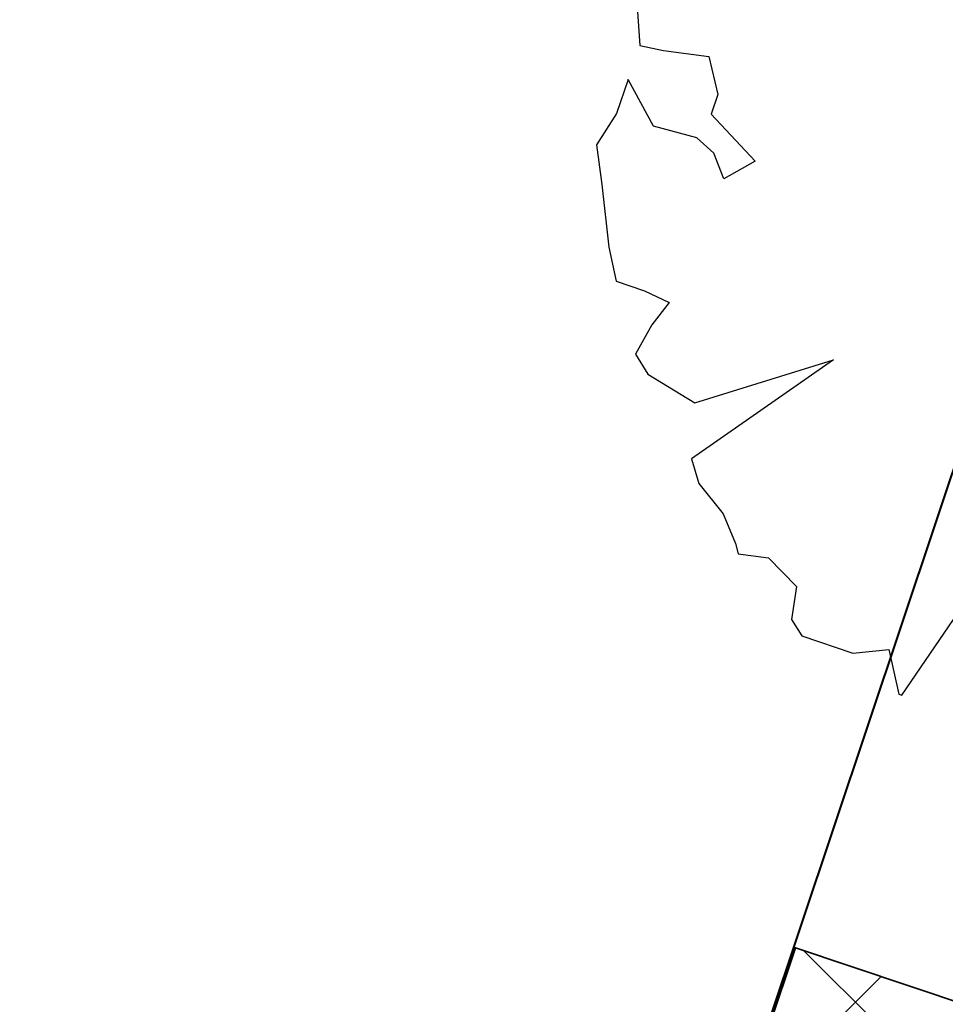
# Model space of a CAD drawing. Header units: metres. Extents: x 6599594 to 6600699, y 5687867 to 5691114.
# Tile 174 of 256: x 6599943.85 to 6599945.96, y 5688868.37 to 5688870.61. Entities that reach past the tile are written whole.
import ezdxf

# ---------------------------------------------------------------- set-up
doc = ezdxf.new("R2010")
doc.units = ezdxf.units.M
doc.header["$MEASUREMENT"] = 0
for name, pattern in [('1', [0]), ('3_EGBZ', [1.5, 1, -0.5]), ('BTO', [0]), ('BUG', [1.5, 1, -0.5])]:
    doc.linetypes.add(name, pattern=pattern)
for name, color, linetype, lineweight in [('_dren', 30, '3_EGBZ', 40), ('_kolor chodnik', 50, '1', 5), ('_kolor jezdnia', 4, '1', 0), ('_kolor pobocze', 211, '1', 5), ('_kolor zjazdy kostka', 7, '1', 5), ('_kolor zjazdy tłuczeń', 30, '1', 5), ('_kolor ścieżka @ 1', 10, '1', 0), ('_kraweznik', 7, 'CONTINUOUS', 35), ('_nasadzenia', 72, 'BUG', 30), ('_obrzeze', 10, 'BUG', 35), ('_podział mój', 201, 'BTO', 40)]:
    doc.layers.add(name, color=color, linetype=linetype, lineweight=lineweight)
doc.layers.add('RS-drzewa projektowane', color=7, linetype='CONTINUOUS')
pattern_1 = [(45, (0, 0), (-0.1414213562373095, 0.1414213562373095), []), (135, (0, 0), (-0.1414213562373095, -0.1414213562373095), [])]

# ---------------------------------------------------------------- blocks, each defined once
blk = doc.blocks.new('d2')
at = {"layer": '_nasadzenia'}
for p, q in [((-293021.3571103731, 28214.93409001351), (-293021.3483664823, 28214.80074269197)), ((-293021.3483664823, 28214.80074269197), (-293021.2672380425, 28214.78388680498)), ((-293021.2672380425, 28214.78388680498), (-293021.1113830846, 28214.76322569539)), ((-293021.1113830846, 28214.76322569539), (-293021.0798643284, 28214.63296018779)), ((-293021.3882505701, 28214.6840101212), (-293021.4281346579, 28214.56727755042)), ((-293021.3017019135, 28214.52407919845), (-293021.3882505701, 28214.6840101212)), ((-293021.0798643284, 28214.63296018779), (-293021.1031300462, 28214.56486618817)), ((-293021.4281346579, 28214.56727755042), (-293021.4971955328, 28214.46051383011)), ((-293021.1031300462, 28214.56486618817), (-293020.9515804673, 28214.40445299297)), ((-293021.1524943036, 28214.4839626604), (-293021.3017019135, 28214.52407919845)), ((-293021.4971955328, 28214.46051383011), (-293021.4787260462, 28214.32384355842)), ((-293021.0943861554, 28214.43151886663), (-293021.1524943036, 28214.4839626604)), ((-293021.0592982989, 28214.34348716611), (-293021.0943861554, 28214.43151886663)), ((-293020.9515804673, 28214.40445299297), (-293021.0592982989, 28214.34348716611)), ((-293021.4787260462, 28214.32384355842), (-293021.4543454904, 28214.10911043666)), ((-293021.4543454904, 28214.10911043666), (-293021.4292286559, 28213.99189559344)), ((-293021.4292286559, 28213.99189559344), (-293021.3319726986, 28213.95866609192)), ((-293021.3319726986, 28213.95866609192), (-293021.2477660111, 28213.91903182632)), ((-293021.2477660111, 28213.91903182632), (-293021.3068558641, 28213.8414512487)), ((-293021.3068558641, 28213.8414512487), (-293021.3628674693, 28213.74109229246)), ((-293021.3628674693, 28213.74109229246), (-293021.3211322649, 28213.67251602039)), ((-293020.6827278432, 28213.72211137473), (-293021.1705643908, 28213.3820784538)), ((-293021.1593662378, 28213.57379206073), (-293020.6827278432, 28213.72211137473)), ((-293021.3211322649, 28213.67251602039), (-293021.1593662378, 28213.57379206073)), ((-293021.1705643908, 28213.3820784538), (-293021.14520213, 28213.29736970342)), ((-293021.14520213, 28213.29736970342), (-293021.061486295, 28213.19272325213)), ((-293021.061486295, 28213.19272325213), (-293021.0199965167, 28213.09164088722)), ((-293020.4486406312, 28212.57052589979), (-293020.0360262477, 28213.17468230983)), ((-293021.0199965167, 28213.09164088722), (-293021.0105163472, 28213.05581184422)), ((-293021.0105163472, 28213.05581184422), (-293020.906613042, 28213.04203777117)), ((-293020.906613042, 28213.04203777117), (-293020.8098479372, 28212.94379608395)), ((-293020.8098479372, 28212.94379608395), (-293020.8269571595, 28212.83014532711)), ((-293020.8269571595, 28212.83014532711), (-293020.7916238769, 28212.77461971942)), ((-293020.7916238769, 28212.77461971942), (-293020.6165631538, 28212.71480661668)), ((-293020.6165631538, 28212.71480661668), (-293020.4929632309, 28212.72689273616)), ((-293020.4929632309, 28212.72689273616), (-293020.4583662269, 28212.57384884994)), ((-293020.4583662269, 28212.57384884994), (-293020.4486406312, 28212.57052589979))]:
    blk.add_line(p, q, dxfattribs=at)
blk = doc.blocks.new('hhh')
at = {"layer": '_podział mój'}
blk.add_line((6600012.715234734, 5689068.962127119), (6599853.466151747, 5688593.232024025), dxfattribs=at)

msp = doc.modelspace()

# ---------------------------------------------------------------- hatches: boundary and pattern name
at = {"layer": '_kolor chodnik'}
h = msp.add_hatch(dxfattribs=at)
h.set_pattern_fill('ANSI37', color=256, scale=1.6)
h.set_pattern_definition(pattern_1)
h.paths.add_polyline_path([(6599849.938171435, 5688542.085872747), (6599852.232147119, 5688548.938742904), (6599853.573135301, 5688548.489851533), (6599853.827082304, 5688549.248475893), (6599851.793849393, 5688549.929093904), (6599849.895278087, 5688548.982823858), (6599847.823506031, 5688542.793750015)])
edge = h.paths.add_edge_path()
edge.add_line((6600018.106075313, 5689087.454911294), (6600022.42781917, 5689091.229234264))
edge.add_line((6600022.42781917, 5689091.229234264), (6600020.233254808, 5689093.742094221))
edge.add_line((6600020.233254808, 5689093.742094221), (6600017.159471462, 5689091.057656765))
edge.add_arc((6600023.275194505, 5689085.385140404), 8.34143334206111, 137.1531558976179, 148.8016577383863)
edge.add_line((6600016.140105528, 5689089.706021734), (6600018.106075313, 5689087.454911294))
h.paths.add_polyline_path([(6600038.501784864, 5689187.59229436), (6600037.906968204, 5689187.700586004), (6600037.638296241, 5689186.224843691), (6600038.240083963, 5689186.115282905)])
h.paths.add_polyline_path([(6600069.098302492, 5689360.276020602), (6600068.321239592, 5689360.413462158), (6600068.064048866, 5689358.936495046), (6600068.836639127, 5689358.799546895)])
h.paths.add_polyline_path([(6600082.393785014, 5689362.950258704), (6600082.941124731, 5689366.103121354), (6600081.481377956, 5689366.361351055), (6600080.923159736, 5689363.210828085)])
h.paths.add_polyline_path([(6600074.022236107, 5689388.065861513), (6600072.983907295, 5689388.249860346), (6600072.723374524, 5689386.772538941), (6600073.760538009, 5689386.588865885)])
h.paths.add_polyline_path([(6600105.602402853, 5689486.45426531), (6600106.738797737, 5689489.760539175), (6600105.28818975, 5689490.281952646), (6600104.132785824, 5689486.965912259)])
h.paths.add_polyline_path([(6600132.519778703, 5689678.737346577), (6600131.636986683, 5689678.922259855), (6600131.330470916, 5689677.453953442), (6600132.212256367, 5689677.269208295)])
h.paths.add_polyline_path([(6600156.649397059, 5689798.7449027), (6600156.48800471, 5689797.95886096), (6600157.450195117, 5689797.757316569), (6600157.615023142, 5689798.542205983)])
h.paths.add_polyline_path([(6600189.055358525, 5689948.643107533), (6600187.902868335, 5689948.884512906), (6600187.600024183, 5689947.417400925), (6600188.748131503, 5689947.176379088)])
edge = h.paths.add_edge_path()
edge.add_line((6600204.459383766, 5690032.969035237), (6600204.153258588, 5690031.227801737))
edge.add_arc((6600202.328347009, 5690027.299936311), 4.331100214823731, 41.853001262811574, 65.08011546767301, ccw=False)
edge.add_arc((6600032.903931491, 5690051.979071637), 174.020003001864, 352.8070218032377, 353.495463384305)
edge.add_arc((6600202.372679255, 5690027.343587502), 5.999999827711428, 55.12102442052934, 69.64815978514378)
edge = h.paths.add_edge_path()
edge.add_line((6600205.046027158, 5690040.265402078), (6600204.972740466, 5690038.483452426))
edge.add_arc((6600203.986269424, 5690044.401803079), 5.999999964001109, 279.4630688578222, 294.9140560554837)
edge.add_line((6600206.513819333, 5690038.960158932), (6600206.607027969, 5690041.030672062))
edge.add_arc((6600203.986269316, 5690044.401803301), 4.270000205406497, 284.3702444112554, 307.86193139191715, ccw=False)
edge = h.paths.add_edge_path()
edge.add_arc((6600203.547470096, 5690044.558759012), 6.446878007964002, 324.43500910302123, 356.20133685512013, ccw=False)
edge.add_arc((6600203.986269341, 5690044.401803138), 6.000000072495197, 323.2169970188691, 357.4193489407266)
h.paths.add_polyline_path([(6600208.910055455, 5690121.713696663), (6600208.146285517, 5690121.748120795), (6600207.125602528, 5690121.794124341), (6600209.971605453, 5690121.665851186)])
edge = h.paths.add_edge_path()
edge.add_line((6600238.769818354, 5690481.648294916), (6600240.338176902, 5690490.87374652))
edge.add_line((6600240.338176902, 5690490.87374652), (6600241.251295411, 5690510.829461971))
edge.add_line((6600241.251295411, 5690510.829461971), (6600239.524022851, 5690510.928942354))
edge.add_line((6600239.524022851, 5690510.928942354), (6600238.633343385, 5690491.167757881))
edge.add_line((6600238.633343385, 5690491.167757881), (6600234.579716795, 5690467.661262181))
edge.add_line((6600234.579716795, 5690467.661262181), (6600234.449796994, 5690464.966873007))
edge.add_arc((6600242.443669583, 5690464.607462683), 8.001948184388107, 177.4256737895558, 268.2543056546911)
edge.add_line((6600242.199903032, 5690456.609228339), (6600242.216657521, 5690457.359274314))
edge.add_line((6600242.216657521, 5690457.359274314), (6600242.305257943, 5690458.836738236))
edge.add_arc((6600242.444504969, 5690464.607952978), 5.772894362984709, 177.0298084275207, 268.6178439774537, ccw=False)
edge.add_line((6600236.679365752, 5690464.907083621), (6600236.951876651, 5690470.95443634))
edge.add_line((6600236.951876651, 5690470.95443634), (6600238.15078669, 5690478.210832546))
edge.add_line((6600238.15078669, 5690478.210832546), (6600238.769818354, 5690481.648294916))
h.paths.add_polyline_path([(6600238.769818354, 5690481.648294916), (6600238.15078669, 5690478.210832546), (6600239.670056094, 5690477.930590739), (6600240.266710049, 5690481.376366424)])
edge = h.paths.add_edge_path()
edge.add_line((6600223.366500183, 5690460.339976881), (6600223.278629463, 5690457.997544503))
edge.add_arc((6600220.967166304, 5690465.656339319), 7.999999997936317, 286.7940807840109, 300.2738222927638)
edge.add_line((6600225.000231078, 5690458.747331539), (6600225.240084, 5690461.623695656))
edge.add_arc((6600221.105749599, 5690465.648640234), 5.76999998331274, 293.06724424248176, 315.7681070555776, ccw=False)
edge = h.paths.add_edge_path()
edge.add_arc((6600220.025145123, 5690444.676291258), 5.770000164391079, 37.996647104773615, 59.94382588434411, ccw=False)
edge.add_line((6600224.572175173, 5690448.22839199), (6600224.817793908, 5690451.081798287))
edge.add_arc((6600220.025145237, 5690444.676291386), 7.999999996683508, 53.19588653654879, 68.15166733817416)
edge.add_line((6600223.00235276, 5690452.101669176), (6600222.91504296, 5690449.670427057))
edge = h.paths.add_edge_path()
edge.add_arc((6600221.105749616, 5690465.648640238), 7.999999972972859, 328.0222308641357, 357.0132597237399)
edge.add_line((6600229.094882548, 5690465.23180147), (6600229.218816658, 5690467.593604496))
edge.add_line((6600229.218816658, 5690467.593604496), (6600228.218919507, 5690467.645774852))
edge.add_line((6600228.218919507, 5690467.645774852), (6600227.891778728, 5690461.411918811))
h.paths.add_polyline_path([(6600200.980142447, 5690012.236744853), (6600202.317278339, 5690011.956662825), (6600202.522293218, 5690012.935421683), (6600201.182321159, 5690013.216097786)])
h.paths.add_polyline_path([(6600196.457878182, 5689983.98337835), (6600195.202332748, 5689984.246370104), (6600194.899091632, 5689982.777335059), (6600196.150355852, 5689982.515240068)])
edge = h.paths.add_edge_path()
edge.add_line((6600112.305909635, 5689517.991018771), (6600112.691041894, 5689519.807934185))
edge.add_line((6600112.691041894, 5689519.807934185), (6600113.245521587, 5689522.423769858))
edge.add_line((6600113.245521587, 5689522.423769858), (6600111.553124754, 5689522.782507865))
edge.add_line((6600111.553124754, 5689522.782507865), (6600107.405864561, 5689503.21722655))
edge.add_line((6600107.405864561, 5689503.21722655), (6600099.494506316, 5689480.361667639))
edge.add_line((6600099.494506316, 5689480.361667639), (6600099.182814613, 5689478.891218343))
edge.add_arc((6600107.008997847, 5689477.232359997), 8.000059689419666, 168.0325629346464, 257.7529108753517)
edge.add_line((6600105.311960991, 5689469.414366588), (6600105.784990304, 5689471.593619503))
edge.add_arc((6600107.008927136, 5689477.232314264), 5.769999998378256, 168.0321375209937, 257.7533362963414, ccw=False)
edge.add_line((6600101.364343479, 5689478.42879883), (6600101.647245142, 5689479.76342708))
edge.add_line((6600101.647245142, 5689479.76342708), (6600104.132785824, 5689486.965912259))
edge.add_line((6600104.132785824, 5689486.965912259), (6600105.28818975, 5689490.281952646))
edge.add_line((6600105.28818975, 5689490.281952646), (6600108.240043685, 5689498.809726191))
edge.add_line((6600108.240043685, 5689498.809726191), (6600112.305909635, 5689517.991018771))
h.paths.add_polyline_path([(6600136.009573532, 5689645.499114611), (6600138.333647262, 5689645.012304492), (6600138.661671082, 5689646.578318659), (6600134.869459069, 5689647.372651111)])
at = {"layer": '_kolor jezdnia'}
h = msp.add_hatch(dxfattribs=at)
h.set_pattern_fill('ANSI37', color=4, scale=3.5)
h.set_pattern_definition([(45, (0, 0), (-0.3093592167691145, 0.3093592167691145), []), (135, (0, 0), (-0.3093592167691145, -0.3093592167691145), [])])
edge = h.paths.add_edge_path()
edge.add_line((6599833.066047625, 5688539.933393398), (6599850.649511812, 5688527.983462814))
edge.add_arc((6599857.337592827, 5688536.653968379), 10.95025544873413, 169.5012687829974, 232.3548431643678, ccw=False)
edge.add_arc((6599858.085851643, 5688536.618142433), 11.69295282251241, 162.2507788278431, 169.9967502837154, ccw=False)
edge.add_line((6599846.949484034, 5688540.182754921), (6599847.823506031, 5688542.793750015))
edge.add_line((6599847.823506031, 5688542.793750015), (6599849.895278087, 5688548.982823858))
edge.add_line((6599849.895278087, 5688548.982823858), (6599852.434748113, 5688556.56906746))
edge.add_line((6599852.434748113, 5688556.56906746), (6599928.48625871, 5688783.760284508))
edge.add_line((6599928.48625871, 5688783.760284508), (6599931.025728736, 5688791.34652811))
edge.add_line((6599931.025728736, 5688791.34652811), (6599996.657773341, 5688987.411326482))
edge.add_line((6599996.657773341, 5688987.411326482), (6599999.197243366, 5688994.997570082))
edge.add_line((6599999.197243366, 5688994.997570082), (6600021.930100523, 5689062.908193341))
edge.add_line((6600021.930100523, 5689062.908193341), (6600017.620224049, 5689067.371531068))
edge.add_line((6600017.620224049, 5689067.371531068), (6600016.714558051, 5689064.654078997))
edge.add_line((6600016.714558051, 5689064.654078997), (6600012.423620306, 5689051.835617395))
edge.add_line((6600012.423620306, 5689051.835617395), (6600009.884150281, 5689044.249373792))
edge.add_line((6600009.884150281, 5689044.249373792), (6599977.53516164, 5688947.612159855))
edge.add_line((6599977.53516164, 5688947.612159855), (6599974.995691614, 5688940.025916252))
edge.add_line((6599974.995691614, 5688940.025916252), (6599942.096912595, 5688841.746295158))
edge.add_line((6599942.096912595, 5688841.746295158), (6599939.557442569, 5688834.160051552))
edge.add_line((6599939.557442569, 5688834.160051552), (6599882.679288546, 5688664.246042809))
edge.add_line((6599882.679288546, 5688664.246042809), (6599880.139818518, 5688656.659799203))
edge.add_line((6599880.139818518, 5688656.659799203), (6599852.46454386, 5688573.984527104))
edge.add_line((6599852.46454386, 5688573.984527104), (6599842.470137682, 5688544.127903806))
edge.add_arc((6599835.706422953, 5688546.652910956), 7.219660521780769, 248.5480913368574, 339.52856074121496, ccw=False)
h.paths.add_polyline_path([(6600044.653202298, 5689172.271628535), (6600046.276244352, 5689181.431901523), (6600047.759199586, 5689189.801539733), (6600051.0603021, 5689208.432603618), (6600052.368792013, 5689215.817578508), (6600054.808584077, 5689229.587499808), (6600056.11707399, 5689236.972474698), (6600057.346666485, 5689243.912161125), (6600058.655146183, 5689251.297078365), (6600058.831439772, 5689252.292060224), (6600060.098987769, 5689259.445963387), (6600060.139929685, 5689259.677035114), (6600061.407468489, 5689266.830886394), (6600072.329030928, 5689328.470998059), (6600073.637511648, 5689335.855921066), (6600077.337304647, 5689356.73715072), (6600078.820259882, 5689365.106788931), (6600081.142794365, 5689378.214921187), (6600082.538516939, 5689386.092227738), (6600095.187867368, 5689457.483787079), (6600091.082877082, 5689465.8405575), (6600089.043088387, 5689454.328211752), (6600087.870641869, 5689447.711051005), (6600087.560133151, 5689445.958573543), (6600086.562151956, 5689440.326076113), (6600082.433200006, 5689417.022719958), (6600080.95024477, 5689408.65308175), (6600077.202698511, 5689387.502337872), (6600075.719743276, 5689379.132699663), (6600073.469199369, 5689366.430874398), (6600071.986244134, 5689358.061236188), (6600069.98686466, 5689346.776955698), (6600068.591142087, 5689338.899649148), (6600065.559290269, 5689321.78820693), (6600064.163567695, 5689313.910900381), (6600059.719426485, 5689288.828650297), (6600058.323703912, 5689280.951343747), (6600057.563846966, 5689276.662793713), (6600056.168124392, 5689268.785487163), (6600054.804920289, 5689261.091711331), (6600053.409197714, 5689253.21440478), (6600053.264817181, 5689252.399536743), (6600051.869094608, 5689244.522230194), (6600051.183555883, 5689240.653124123), (6600049.787833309, 5689232.775817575), (6600046.593849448, 5689214.749319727), (6600045.198126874, 5689206.872013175), (6600044.41754409, 5689202.466488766), (6600042.934588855, 5689194.096850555), (6600036.429952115, 5689157.38538759), (6600034.946996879, 5689149.01574938), (6600030.579776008, 5689124.367629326), (6600027.529365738, 5689107.151445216), (6600024.895072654, 5689094.014582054), (6600030.583685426, 5689094.264316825), (6600032.945013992, 5689106.191885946), (6600043.170247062, 5689163.901990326)])
edge = h.paths.add_edge_path()
edge.add_line((6600111.106812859, 5689535.144351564), (6600111.256844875, 5689535.85214863))
edge.add_line((6600111.256844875, 5689535.85214863), (6600112.915748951, 5689543.678261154))
edge.add_line((6600112.915748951, 5689543.678261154), (6600117.304772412, 5689564.384094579))
edge.add_line((6600117.304772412, 5689564.384094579), (6600119.067357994, 5689572.699339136))
edge.add_line((6600119.067357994, 5689572.699339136), (6600120.087667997, 5689577.512794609))
edge.add_line((6600120.087667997, 5689577.512794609), (6600121.642890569, 5689584.849775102))
edge.add_line((6600121.642890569, 5689584.849775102), (6600128.436769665, 5689616.900852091))
edge.add_line((6600128.436769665, 5689616.900852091), (6600129.991992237, 5689624.237832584))
edge.add_line((6600129.991992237, 5689624.237832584), (6600132.660554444, 5689636.827148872))
edge.add_line((6600132.660554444, 5689636.827148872), (6600133.208838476, 5689639.444704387))
edge.add_line((6600133.208838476, 5689639.444704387), (6600134.848957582, 5689647.274775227))
edge.add_line((6600134.848957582, 5689647.274775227), (6600138.97649476, 5689666.979995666))
edge.add_line((6600138.97649476, 5689666.979995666), (6600140.51410642, 5689674.320687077))
edge.add_line((6600140.51410642, 5689674.320687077), (6600145.209128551, 5689696.735129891))
edge.add_line((6600145.209128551, 5689696.735129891), (6600146.746740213, 5689704.075821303))
edge.add_line((6600146.746740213, 5689704.075821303), (6600151.462308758, 5689726.588354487))
edge.add_line((6600151.462308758, 5689726.588354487), (6600152.999920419, 5689733.929045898))
edge.add_line((6600152.999920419, 5689733.929045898), (6600155.244070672, 5689744.642813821))
edge.add_line((6600155.244070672, 5689744.642813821), (6600156.781682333, 5689751.983505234))
edge.add_line((6600156.781682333, 5689751.983505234), (6600161.635515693, 5689775.156126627))
edge.add_line((6600161.635515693, 5689775.156126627), (6600163.378142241, 5689783.475576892))
edge.add_line((6600163.378142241, 5689783.475576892), (6600163.850769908, 5689785.731942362))
edge.add_line((6600163.850769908, 5689785.731942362), (6600167.028500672, 5689800.902704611))
edge.add_line((6600167.028500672, 5689800.902704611), (6600179.49088801, 5689860.399222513))
edge.add_line((6600179.49088801, 5689860.399222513), (6600181.233514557, 5689868.718672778))
edge.add_line((6600181.233514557, 5689868.718672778), (6600181.84713393, 5689871.648144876))
edge.add_line((6600181.84713393, 5689871.648144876), (6600183.384745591, 5689878.988836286))
edge.add_line((6600183.384745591, 5689878.988836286), (6600184.935818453, 5689886.393792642))
edge.add_line((6600184.935818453, 5689886.393792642), (6600186.575937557, 5689894.223863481))
edge.add_line((6600186.575937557, 5689894.223863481), (6600194.05133812, 5689929.912074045))
edge.add_line((6600194.05133812, 5689929.912074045), (6600195.691457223, 5689937.742144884))
edge.add_line((6600195.691457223, 5689937.742144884), (6600202.915799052, 5689972.231779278))
edge.add_line((6600202.915799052, 5689972.231779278), (6600204.555918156, 5689980.061850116))
edge.add_line((6600204.555918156, 5689980.061850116), (6600206.062781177, 5689987.255744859))
edge.add_line((6600206.062781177, 5689987.255744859), (6600207.702900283, 5689995.085815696))
edge.add_line((6600207.702900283, 5689995.085815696), (6600210.232559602, 5690007.162628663))
edge.add_line((6600210.232559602, 5690007.162628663), (6600211.694938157, 5690014.144150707))
edge.add_arc((6600028.177652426, 5690052.584442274), 187.5000004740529, 348.1696294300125, 357.4195276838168)
edge.add_line((6600215.487522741, 5690044.142720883), (6600208.310270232, 5690026.480446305))
edge.add_arc((6600032.903933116, 5690051.97907145), 177.2500013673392, 348.1696294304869, 351.7289130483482, ccw=False)
edge.add_line((6600206.38894146, 5690015.640182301), (6600205.966941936, 5690013.625519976))
edge.add_line((6600205.966941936, 5690013.625519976), (6600204.326822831, 5690005.795449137))
edge.add_line((6600204.326822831, 5690005.795449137), (6600197.076961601, 5689971.183982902))
edge.add_line((6600197.076961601, 5689971.183982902), (6600195.334335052, 5689962.864532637))
edge.add_line((6600195.334335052, 5689962.864532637), (6600193.44722506, 5689953.855305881))
edge.add_line((6600193.44722506, 5689953.855305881), (6600191.909227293, 5689946.512771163))
edge.add_line((6600191.909227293, 5689946.512771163), (6600185.496844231, 5689915.899498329))
edge.add_line((6600185.496844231, 5689915.899498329), (6600183.856521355, 5689908.068454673))
edge.add_line((6600183.856521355, 5689908.068454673), (6600182.066605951, 5689899.523243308))
edge.add_line((6600182.066605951, 5689899.523243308), (6600180.32407057, 5689891.204228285))
edge.add_line((6600180.32407057, 5689891.204228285), (6600174.320344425, 5689862.541919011))
edge.add_line((6600174.320344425, 5689862.541919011), (6600172.577809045, 5689854.222903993))
edge.add_line((6600172.577809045, 5689854.222903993), (6600163.663810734, 5689811.666703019))
edge.add_line((6600163.663810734, 5689811.666703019), (6600162.023782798, 5689803.837067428))
edge.add_line((6600162.023782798, 5689803.837067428), (6600160.924220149, 5689798.587659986))
edge.add_line((6600160.924220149, 5689798.587659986), (6600159.279208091, 5689790.734229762))
edge.add_line((6600159.279208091, 5689790.734229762), (6600157.107250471, 5689780.365115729))
edge.add_line((6600157.107250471, 5689780.365115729), (6600155.462238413, 5689772.511685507))
edge.add_line((6600155.462238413, 5689772.511685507), (6600153.380318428, 5689762.572418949))
edge.add_line((6600153.380318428, 5689762.572418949), (6600151.735124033, 5689754.718118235))
edge.add_line((6600151.735124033, 5689754.718118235), (6600148.586504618, 5689739.686336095))
edge.add_line((6600148.586504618, 5689739.686336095), (6600146.885007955, 5689731.563243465))
edge.add_line((6600146.885007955, 5689731.563243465), (6600141.75088822, 5689707.052510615))
edge.add_line((6600141.75088822, 5689707.052510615), (6600140.110896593, 5689699.223048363))
edge.add_line((6600140.110896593, 5689699.223048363), (6600133.483561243, 5689667.583574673))
edge.add_line((6600133.483561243, 5689667.583574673), (6600131.860394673, 5689659.834436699))
edge.add_line((6600131.860394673, 5689659.834436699), (6600131.740984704, 5689659.26436315))
edge.add_line((6600131.740984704, 5689659.26436315), (6600130.117814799, 5689651.515209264))
edge.add_line((6600130.117814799, 5689651.515209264), (6600127.27873359, 5689637.961189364))
edge.add_line((6600127.27873359, 5689637.961189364), (6600126.924568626, 5689636.290366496))
edge.add_line((6600126.924568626, 5689636.290366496), (6600125.166244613, 5689627.995226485))
edge.add_line((6600125.166244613, 5689627.995226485), (6600118.009503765, 5689594.232298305))
edge.add_line((6600118.009503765, 5689594.232298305), (6600116.25117975, 5689585.937158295))
edge.add_line((6600116.25117975, 5689585.937158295), (6600113.665314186, 5689573.737975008))
edge.add_line((6600113.665314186, 5689573.737975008), (6600111.898534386, 5689565.402943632))
edge.add_line((6600111.898534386, 5689565.402943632), (6600104.889982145, 5689532.339115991))
edge.add_line((6600104.889982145, 5689532.339115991), (6600103.22663594, 5689524.492047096))
edge.add_line((6600103.22663594, 5689524.492047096), (6600096.623876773, 5689493.342605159))
edge.add_line((6600096.623876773, 5689493.342605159), (6600094.968986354, 5689485.535427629))
edge.add_line((6600094.968986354, 5689485.535427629), (6600094.300101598, 5689482.379870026))
edge.add_line((6600094.300101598, 5689482.379870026), (6600099.182814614, 5689478.891218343))
edge.add_line((6600099.182814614, 5689478.891218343), (6600099.494506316, 5689480.361667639))
edge.add_line((6600099.494506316, 5689480.361667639), (6600111.106812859, 5689535.144351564))
edge = h.paths.add_edge_path()
edge.add_arc((6600239.213891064, 5690851.400367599), 10.00000000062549, -2.8342403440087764, 76.13703556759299, ccw=False)
edge.add_line((6600249.201658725, 5690850.905901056), (6600249.082723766, 5690848.503524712))
edge.add_line((6600249.082723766, 5690848.503524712), (6600247.016487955, 5690806.767468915))
edge.add_line((6600247.016487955, 5690806.767468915), (6600246.092398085, 5690789.152178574))
edge.add_line((6600246.092398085, 5690789.152178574), (6600233.768116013, 5690572.015170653))
edge.add_line((6600233.768116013, 5690572.015170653), (6600228.959056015, 5690465.296202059))
edge.add_line((6600228.959056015, 5690465.296202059), (6600234.588724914, 5690465.017134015))
edge.add_line((6600234.588724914, 5690465.017134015), (6600239.262540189, 5690571.767576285))
edge.add_line((6600239.262540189, 5690571.767576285), (6600252.50503885, 5690806.400146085))
edge.add_line((6600252.50503885, 5690806.400146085), (6600254.569211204, 5690848.094521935))
edge.add_arc((6600262.559425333, 5690847.6989487), 7.999999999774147, 76.13703557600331, 177.1657596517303, ccw=False)
edge.add_line((6600264.476229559, 5690855.465921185), (6600241.609896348, 5690861.109083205))
edge = h.paths.add_edge_path()
edge.add_line((6600250.031475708, 5690451.625307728), (6600250.231741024, 5690455.772579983))
edge.add_line((6600250.231741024, 5690455.772579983), (6600246.257763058, 5690456.417303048))
edge.add_line((6600246.257763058, 5690456.417303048), (6600242.171761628, 5690456.61060902))
edge.add_arc((6600242.563100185, 5690464.586983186), 7.985968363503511, 176.9123644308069, 267.1911945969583, ccw=False)
edge.add_line((6600234.588724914, 5690465.017134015), (6600228.959056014, 5690465.296202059))
edge.add_arc((6600220.965133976, 5690465.657286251), 8.002072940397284, 267.8289300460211, 357.413716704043, ccw=False)
edge.add_line((6600220.661989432, 5690457.660957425), (6600212.406915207, 5690458.119572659))
edge.add_line((6600212.406915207, 5690458.119572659), (6600208.431872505, 5690457.817501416))
edge.add_line((6600208.431872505, 5690457.817501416), (6600208.233912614, 5690454.548331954))
edge.add_line((6600208.233912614, 5690454.548331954), (6600212.129565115, 5690453.127270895))
edge.add_line((6600212.129565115, 5690453.127270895), (6600218.640548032, 5690452.76554962))
edge.add_line((6600218.640548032, 5690452.76554962), (6600216.486747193, 5690452.885205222))
edge.add_line((6600216.486747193, 5690452.885205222), (6600220.468905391, 5690452.663974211))
edge.add_arc((6600220.025145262, 5690444.676291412), 7.99999997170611, -0.3386579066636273, 86.8201700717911, ccw=False)
edge.add_line((6600228.025005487, 5690444.629006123), (6600227.803602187, 5690439.649256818))
edge.add_line((6600227.803602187, 5690439.649256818), (6600226.885525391, 5690435.936828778))
edge.add_line((6600226.885525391, 5690435.936828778), (6600225.534849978, 5690405.967249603))
edge.add_line((6600225.534849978, 5690405.967249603), (6600226.115199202, 5690402.187514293))
edge.add_line((6600226.115199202, 5690402.187514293), (6600213.445139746, 5690121.008786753))
edge.add_line((6600213.445139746, 5690121.008786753), (6600213.352800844, 5690118.960058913))
edge.add_line((6600213.352800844, 5690118.960058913), (6600209.980184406, 5690044.131649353))
edge.add_arc((6600203.98626942, 5690044.401803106), 5.999999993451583, 257.4162346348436, 357.41934921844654, ccw=False)
edge.add_line((6600202.679069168, 5690038.545931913), (6600201.589735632, 5690033.666039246))
edge.add_line((6600201.589735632, 5690033.666039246), (6600203.67987942, 5690033.199458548))
edge.add_arc((6600202.372679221, 5690027.343587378), 5.999999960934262, -8.27108729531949, 77.41623506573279, ccw=False)
edge.add_line((6600208.310270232, 5690026.480446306), (6600215.487522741, 5690044.142720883))
edge.add_line((6600215.487522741, 5690044.142720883), (6600216.199687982, 5690059.9446614))
edge.add_line((6600216.199687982, 5690059.9446614), (6600216.537356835, 5690067.437056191))
edge.add_line((6600216.537356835, 5690067.437056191), (6600223.893528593, 5690230.66011469))
edge.add_line((6600223.893528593, 5690230.66011469), (6600224.231197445, 5690238.152509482))
edge.add_line((6600224.231197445, 5690238.152509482), (6600233.507835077, 5690443.987992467))
edge.add_arc((6600241.499722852, 5690443.627812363), 7.999999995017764, 87.29208981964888, 177.4195277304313, ccw=False)
edge.add_line((6600241.877677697, 5690451.618879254), (6600246.021541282, 5690451.422886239))
edge.add_line((6600246.021541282, 5690451.422886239), (6600246.427694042, 5690451.44338883))
edge.add_line((6600246.427694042, 5690451.44338883), (6600246.79397003, 5690451.461878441))
edge.add_line((6600246.79397003, 5690451.461878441), (6600250.031475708, 5690451.625307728))
edge = h.paths.add_edge_path()
edge.add_line((6600007.33756506, 5689086.20374581), (6600006.980466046, 5689080.740822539))
edge.add_line((6600006.980466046, 5689080.740822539), (6600007.229745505, 5689080.720859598))
edge.add_line((6600007.229745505, 5689080.720859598), (6600008.093335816, 5689080.601653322))
edge.add_line((6600008.093335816, 5689080.601653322), (6600008.702681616, 5689080.53831051))
edge.add_arc((6600008.140193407, 5689070.554142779), 9.999999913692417, -18.557800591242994, 86.77547804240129, ccw=False)
edge.add_line((6600017.620224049, 5689067.371531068), (6600021.930100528, 5689062.908193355))
edge.add_arc((6599734.83819726, 5689159.011261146), 302.7499967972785, 341.4922000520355, 343.8640860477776)
edge.add_arc((6600034.895369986, 5689072.315877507), 9.581213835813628, 98.63328270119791, 164.5273290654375, ccw=False)
edge.add_line((6600033.457137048, 5689081.788529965), (6600033.832640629, 5689081.798737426))
edge.add_line((6600033.832640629, 5689081.798737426), (6600034.422462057, 5689082.05700874))
edge.add_line((6600034.422462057, 5689082.05700874), (6600036.833623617, 5689082.139040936))
edge.add_line((6600036.833623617, 5689082.139040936), (6600036.730225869, 5689087.148851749))
edge.add_line((6600036.730225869, 5689087.148851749), (6600036.579860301, 5689087.134303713))
edge.add_arc((6600036.479565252, 5689093.136286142), 6.002820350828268, 169.1687651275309, 270.9573417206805, ccw=False)
edge.add_line((6600030.583685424, 5689094.264316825), (6600024.895072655, 5689094.014582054))
edge.add_arc((6600015.200558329, 5689096.162123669), 9.929528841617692, 271.0943432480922, 347.5094668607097, ccw=False)
edge.add_arc((6600014.909438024, 5689089.646776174), 3.446070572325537, 264.4236009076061, 278.0194998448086, ccw=False)
edge.add_line((6600014.574573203, 5689086.217014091), (6600014.299554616, 5689086.232508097))
edge.add_line((6600014.299554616, 5689086.232508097), (6600010.474232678, 5689086.448019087))
edge.add_line((6600010.474232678, 5689086.448019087), (6600007.33756506, 5689086.20374581))
edge = h.paths.add_edge_path()
edge.add_line((6600105.490725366, 5689463.953528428), (6600106.927559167, 5689464.047234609))
edge.add_line((6600106.927559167, 5689464.047234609), (6600107.835, 5689468.66))
edge.add_line((6600107.835, 5689468.66), (6600105.311960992, 5689469.414366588))
edge.add_arc((6600107.008997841, 5689477.232359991), 8.000059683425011, 168.0325628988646, 257.75291091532, ccw=False)
edge.add_line((6600099.182814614, 5689478.891218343), (6600094.300101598, 5689482.379870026))
edge.add_arc((6600586.245114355, 5689378.104238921), 502.8750369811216, 168.032376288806, 169.9522165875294)
edge.add_line((6600091.082877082, 5689465.8405575), (6600095.187867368, 5689457.483787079))
edge.add_arc((6600103.065173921, 5689456.088064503), 8.000000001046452, 77.7533362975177, 169.9524553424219, ccw=False)
edge.add_line((6600104.762140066, 5689463.906012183), (6600105.490725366, 5689463.953528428))
at = {"layer": '_kolor pobocze'}
h = msp.add_hatch(dxfattribs=at)
h.set_pattern_fill('ANSI37', color=256, scale=1.6)
h.set_pattern_definition(pattern_1)
edge = h.paths.add_edge_path()
edge.add_line((6600035.926965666, 5689101.569442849), (6600036.046865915, 5689102.311543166))
edge.add_arc((6600058.171848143, 5689233.778275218), 133.3154772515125, 259.4578941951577, 260.4470163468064, ccw=False)
edge.add_line((6600033.780707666, 5689102.713067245), (6600032.142559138, 5689101.847662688))
edge.add_arc((6599734.838175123, 5689159.011266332), 302.7500195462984, 347.6801154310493, 349.11639019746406, ccw=False)
edge.add_arc((6600036.478170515, 5689093.133441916), 6.000000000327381, 167.68011541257, 271.5571101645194)
edge.add_line((6600036.64121064, 5689087.1356575), (6600036.730491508, 5689087.137804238))
edge.add_line((6600036.730491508, 5689087.137804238), (6600036.712463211, 5689087.887583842))
edge.add_line((6600036.712463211, 5689087.887583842), (6600036.559840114, 5689087.884077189))
edge.add_arc((6600036.482532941, 5689093.14290691), 5.259397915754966, 170.6455005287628, 270.8422131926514, ccw=False)
edge.add_arc((6600545.796425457, 5688991.216220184), 524.6691769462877, 167.9170060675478, 168.7028219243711, ccw=False)
edge.add_line((6600032.751078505, 5689101.044345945), (6600034.011432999, 5689101.917298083))
edge.add_line((6600034.011432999, 5689101.917298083), (6600035.926965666, 5689101.569442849))
edge = h.paths.add_edge_path()
edge.add_line((6600002.828843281, 5688994.032881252), (6600003.066918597, 5688994.74409159))
edge.add_line((6600003.066918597, 5688994.74409159), (6600001.227880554, 5688995.359703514))
edge.add_line((6600001.227880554, 5688995.359703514), (6600000.55876659, 5688996.702196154))
edge.add_line((6600000.55876659, 5688996.702196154), (6600022.641310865, 5689062.67011804))
edge.add_arc((6599734.838193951, 5689159.011262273), 303.5000002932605, 341.4922000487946, 343.8640860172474)
edge.add_arc((6600035.267451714, 5689072.092773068), 9.250000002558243, 91.55711016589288, 163.8640860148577, ccw=False)
edge.add_line((6600035.016098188, 5689081.339357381), (6600036.868703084, 5689081.389717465))
edge.add_line((6600036.868703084, 5689081.389717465), (6600036.850674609, 5689082.139504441))
edge.add_line((6600036.850674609, 5689082.139504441), (6600034.99571817, 5689082.089080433))
edge.add_arc((6600035.267451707, 5689072.092773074), 9.999999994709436, 91.55711014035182, 163.8640860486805)
edge.add_arc((6599734.838192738, 5689159.011262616), 302.7500015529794, 341.4922000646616, 343.8640860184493, ccw=False)
edge.add_line((6600021.930100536, 5689062.908193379), (6599999.748942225, 5688996.645678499))
edge.add_line((6599999.748942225, 5688996.645678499), (6600000.695212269, 5688994.747107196))
edge.add_line((6600000.695212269, 5688994.747107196), (6600002.828843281, 5688994.032881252))
h.paths.add_polyline_path([(6599971.7492186, 5688907.297112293), (6599971.084233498, 5688908.631320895), (6599997.822068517, 5688988.526766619), (6599999.164561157, 5688989.195880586), (6600001.003599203, 5688988.580268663), (6600001.241674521, 5688989.291479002), (6599999.108043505, 5688990.005704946), (6599997.209472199, 5688989.059434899), (6599970.270280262, 5688908.583087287), (6599971.216550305, 5688906.684515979), (6599973.350181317, 5688905.970290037), (6599973.588256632, 5688906.681500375)])
h.paths.add_polyline_path([(6599932.504667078, 5688790.060553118), (6599931.835553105, 5688791.403045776), (6599968.343406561, 5688900.4641754), (6599969.685899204, 5688901.133289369), (6599971.524937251, 5688900.517677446), (6599971.763012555, 5688901.228887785), (6599969.629381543, 5688901.94311373), (6599967.730810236, 5688900.996843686), (6599931.025728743, 5688791.34652811), (6599931.971998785, 5688789.447956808), (6599934.105629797, 5688788.73373086), (6599934.343705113, 5688789.4449412)])
at = {"layer": '_kolor zjazdy kostka'}
h = msp.add_hatch(dxfattribs=at)
h.set_pattern_fill('ANSI37', color=256, scale=1.6)
h.set_pattern_definition(pattern_1)
h.paths.add_polyline_path([(6600244.137440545, 5690813.934732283), (6600242.369522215, 5690814.022127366), (6600242.097568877, 5690808.528921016), (6600243.865482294, 5690808.441426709)])
h.paths.add_polyline_path([(6600247.012128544, 5690806.679412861), (6600247.442736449, 5690815.377295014), (6600247.393289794, 5690814.378518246), (6600247.113277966, 5690808.722537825)])
h.paths.add_polyline_path([(6600242.297085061, 5690788.088808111), (6600240.958726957, 5690788.155683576), (6600240.648818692, 5690782.664569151), (6600241.987258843, 5690782.599147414)])
h.paths.add_polyline_path([(6600245.558275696, 5690780.919298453), (6600246.037231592, 5690789.405686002), (6600244.985820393, 5690788.453468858), (6600244.612601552, 5690781.981345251)])
h.paths.add_polyline_path([(6600241.348405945, 5690723.711515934), (6600242.272017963, 5690722.691689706), (6600242.749709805, 5690731.155680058), (6600241.698138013, 5690730.203317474), (6600241.472690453, 5690726.27550499)])
h.paths.add_polyline_path([(6600225.772794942, 5690394.589141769), (6600224.731429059, 5690393.637598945), (6600224.461246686, 5690387.644646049), (6600225.412923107, 5690386.603142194)])
h.paths.add_polyline_path([(6600223.012390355, 5690333.280720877), (6600223.372595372, 5690341.272607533), (6600222.32835346, 5690340.318436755), (6600222.058239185, 5690334.324941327)])
h.paths.add_polyline_path([(6600215.496388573, 5690166.390602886), (6600215.856593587, 5690174.382489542), (6600214.812834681, 5690173.428760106), (6600214.542018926, 5690167.435062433)])
h.paths.add_polyline_path([(6600212.446537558, 5690121.053392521), (6600213.399499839, 5690120.010473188), (6600213.788744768, 5690128.503024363), (6600212.745135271, 5690127.54943145)])
h.paths.add_polyline_path([(6600209.977420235, 5690121.665589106), (6600210.225142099, 5690127.162117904), (6600207.346107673, 5690127.291879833), (6600207.119593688, 5690121.794395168)])
h.paths.add_polyline_path([(6600207.950178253, 5690070.725854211), (6600204.880846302, 5690070.828947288), (6600204.643784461, 5690065.333808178), (6600207.702521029, 5690065.204598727)])
h.paths.add_polyline_path([(6600200.981479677, 5690012.236464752), (6600199.969248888, 5690007.339980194), (6600201.282587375, 5690007.064882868), (6600202.31726072, 5690011.956666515)])
h.paths.add_polyline_path([(6600193.613960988, 5689970.406358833), (6600192.398010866, 5689970.660657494), (6600191.286205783, 5689965.274578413), (6600192.486379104, 5689965.023185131)])
h.paths.add_polyline_path([(6600189.061271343, 5689948.671423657), (6600189.98413328, 5689953.050774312), (6600188.818902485, 5689953.32186217), (6600187.908781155, 5689948.91282903)])
h.paths.add_polyline_path([(6600180.976201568, 5689915.317449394), (6600179.952861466, 5689910.421322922), (6600181.008474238, 5689910.200199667), (6600182.033843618, 5689915.09540201)])
h.paths.add_polyline_path([(6600176.508279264, 5689893.538690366), (6600177.476023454, 5689893.335973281), (6600178.603605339, 5689898.719146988), (6600177.636002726, 5689898.922290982)])
h.paths.add_polyline_path([(6600179.28182965, 5689859.401159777), (6600180.522246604, 5689860.211927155), (6600181.057490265, 5689860.561775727), (6600183.598022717, 5689860.029600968), (6600184.726606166, 5689865.412570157), (6600182.186324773, 5689865.943033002), (6600181.604764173, 5689866.832779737), (6600181.024456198, 5689867.720610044)])
h.paths.add_polyline_path([(6600160.200810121, 5689810.862606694), (6600159.232772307, 5689811.065842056), (6600158.207991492, 5689806.171529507), (6600159.175735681, 5689805.968812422)])
h.paths.add_polyline_path([(6600156.49391753, 5689797.987177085), (6600155.463416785, 5689793.068691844), (6600156.431160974, 5689792.865974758), (6600157.461419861, 5689797.784520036)])
edge = h.paths.add_edge_path()
edge.add_arc((6600173.111981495, 5689800.679690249), 5.999999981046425, 204.673115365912, 239.5411154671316, ccw=False)
edge.add_arc((6600173.162096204, 5689800.685330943), 6.047914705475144, 168.3203586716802, 204.5234866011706, ccw=False)
edge.add_line((6600167.239404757, 5689801.9096668), (6600163.651667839, 5689784.781499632))
edge.add_arc((6600169.524220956, 5689783.551410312), 5.999999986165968, 139.2146049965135, 168.1696294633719, ccw=False)
edge.add_arc((6600169.524220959, 5689783.551410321), 5.999999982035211, 96.80962310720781, 139.2146050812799, ccw=False)
edge.add_line((6600168.812796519, 5689789.509083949), (6600170.070461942, 5689795.507731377))
h.paths.add_polyline_path([(6600163.526364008, 5689776.866746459), (6600166.051243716, 5689776.337874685), (6600167.179826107, 5689781.720838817), (6600164.653945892, 5689782.249920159), (6600163.941148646, 5689783.340449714), (6600163.493329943, 5689784.025580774), (6600161.750703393, 5689775.706130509), (6600162.438017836, 5689776.155376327)])
h.paths.add_polyline_path([(6600152.614191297, 5689774.643430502), (6600153.639138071, 5689779.536616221), (6600152.646757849, 5689779.744928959), (6600151.646447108, 5689774.846147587)])
h.paths.add_polyline_path([(6600150.121074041, 5689767.466820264), (6600148.177624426, 5689758.16795459), (6600149.115997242, 5689757.971390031), (6600151.066362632, 5689767.268392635)])
h.paths.add_polyline_path([(6600142.970741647, 5689739.332500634), (6600141.888449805, 5689734.142420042), (6600144.036614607, 5689733.695518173), (6600145.123068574, 5689738.882330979)])
h.paths.add_polyline_path([(6600136.256357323, 5689701.052153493), (6600137.154085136, 5689700.864096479), (6600138.287960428, 5689706.274871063), (6600137.386492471, 5689706.464182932)])
h.paths.add_polyline_path([(6600130.081494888, 5689667.099389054), (6600129.212847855, 5689667.281639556), (6600128.083282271, 5689661.898895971), (6600128.953953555, 5689661.716447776)])
h.paths.add_polyline_path([(6600128.397394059, 5689659.030340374), (6600127.554144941, 5689659.207226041), (6600126.49340855, 5689653.810049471), (6600127.269860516, 5689653.647397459)])
h.paths.add_polyline_path([(6600134.990411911, 5689640.633636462), (6600137.30714639, 5689640.148363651), (6600138.339560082, 5689645.040620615), (6600136.015486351, 5689645.500958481), (6600135.435178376, 5689646.388788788), (6600134.8548704, 5689647.276619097), (6600133.214751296, 5689639.446548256), (6600134.102581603, 5689640.026856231)])
h.paths.add_polyline_path([(6600122.164164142, 5689634.294831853), (6600121.024067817, 5689628.914244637), (6600122.015114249, 5689628.705875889), (6600123.155614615, 5689634.086346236)])
h.paths.add_polyline_path([(6600114.54207576, 5689593.450769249), (6600113.493359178, 5689593.398339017), (6600112.364315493, 5689588.045694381), (6600113.29076438, 5689587.54753241)])
h.paths.add_polyline_path([(6600110.194543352, 5689572.941097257), (6600109.20781945, 5689573.148880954), (6600108.067717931, 5689567.768269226), (6600109.05014319, 5689567.535215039)])
h.paths.add_polyline_path([(6600119.083213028, 5689565.540446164), (6600119.089125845, 5689565.542290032), (6600121.462438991, 5689565.065690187), (6600122.598093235, 5689570.447168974), (6600120.229622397, 5689570.949214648), (6600119.651446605, 5689571.8119627), (6600119.073270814, 5689572.727655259), (6600117.310757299, 5689564.412754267)])
h.paths.add_polyline_path([(6600101.698666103, 5689532.937884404), (6600100.730666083, 5689533.141679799), (6600099.694214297, 5689528.250234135), (6600100.669121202, 5689528.045267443)])
h.paths.add_polyline_path([(6600094.064021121, 5689496.827028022), (6600093.080194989, 5689497.033910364), (6600092.036590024, 5689492.143967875), (6600093.038865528, 5689491.933250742)])
h.paths.add_polyline_path([(6600083.709836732, 5689453.74980843), (6600082.738586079, 5689448.336231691), (6600084.647281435, 5689448.027407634), (6600085.606840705, 5689453.416583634)])
h.paths.add_polyline_path([(6600084.434394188, 5689446.82589514), (6600083.348896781, 5689447.018140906), (6600082.567374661, 5689442.58660872), (6600083.649300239, 5689442.394910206)])
h.paths.add_polyline_path([(6600078.04194071, 5689410.721110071), (6600078.996952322, 5689416.137564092), (6600078.054833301, 5689416.304853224), (6600077.111232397, 5689410.886043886)])
h.paths.add_polyline_path([(6600072.911565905, 5689386.768652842), (6600071.960466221, 5689381.312635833), (6600072.800073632, 5689381.16322159), (6600073.766450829, 5689386.590709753)])
h.paths.add_polyline_path([(6600082.887400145, 5689379.432062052), (6600085.278102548, 5689379.03494316), (6600086.160383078, 5689383.956496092), (6600083.759726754, 5689384.355378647), (6600083.152078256, 5689385.224725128), (6600082.544429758, 5689386.094071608), (6600081.148707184, 5689378.216765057), (6600082.018053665, 5689378.824413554)])
h.paths.add_polyline_path([(6600080.731401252, 5689363.247695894), (6600080.041469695, 5689363.369939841), (6600079.433821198, 5689364.239286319), (6600078.8261727, 5689365.1086328), (6600077.343217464, 5689356.73899459), (6600078.212563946, 5689357.346643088), (6600079.081910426, 5689357.954291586), (6600081.429189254, 5689357.564866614), (6600082.388748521, 5689362.980514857)])
h.paths.add_polyline_path([(6600069.104215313, 5689360.304336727), (6600070.063917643, 5689365.720487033), (6600069.2708267, 5689365.861009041), (6600068.327152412, 5689360.441778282)])
h.paths.add_polyline_path([(6600066.550616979, 5689345.891799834), (6600065.546169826, 5689346.069805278), (6600064.677796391, 5689341.145792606), (6600065.678290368, 5689340.968483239)])
h.paths.add_polyline_path([(6600061.138656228, 5689321.077501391), (6600060.270282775, 5689316.15348863), (6600061.250715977, 5689315.979734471), (6600062.127590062, 5689320.902245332)])
h.paths.add_polyline_path([(6600055.325252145, 5689288.11325564), (6600054.456878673, 5689283.189242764), (6600055.410852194, 5689283.020177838), (6600056.283178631, 5689287.917022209)])
h.paths.add_polyline_path([(6600048.045675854, 5689182.819289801), (6600050.371939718, 5689182.407116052), (6600051.31444535, 5689187.67761207), (6600048.980409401, 5689188.064690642), (6600048.372760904, 5689188.934037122), (6600047.765112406, 5689189.803383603), (6600046.306982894, 5689181.603992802), (6600046.972918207, 5689182.069462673)])
h.paths.add_polyline_path([(6600040.943690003, 5689201.374141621), (6600039.339175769, 5689201.66987967), (6600038.429882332, 5689196.244216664), (6600039.984130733, 5689195.958493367)])
h.paths.add_polyline_path([(6600032.993704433, 5689156.473759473), (6600032.278185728, 5689156.600537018), (6600031.299242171, 5689151.188930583), (6600032.034145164, 5689151.058111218)])
h.paths.add_polyline_path([(6600026.309179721, 5689123.603833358), (6600025.417362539, 5689118.683970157), (6600026.271201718, 5689118.532684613), (6600027.143528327, 5689123.456001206)])
h.paths.add_polyline_path([(6600013.302986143, 5689054.462576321), (6600015.842456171, 5689062.048819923), (6600014.576741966, 5689061.417973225), (6600012.672139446, 5689055.728290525)])
h.paths.add_polyline_path([(6599974.547216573, 5688938.686171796), (6599977.086686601, 5688946.272415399), (6599975.820972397, 5688945.641568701), (6599973.916369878, 5688939.951886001)])
h.paths.add_polyline_path([(6599942.102825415, 5688841.748139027), (6599940.837111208, 5688841.117292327), (6599938.932508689, 5688835.427609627), (6599939.563355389, 5688834.161895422)])
h.paths.add_polyline_path([(6599882.685201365, 5688664.247886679), (6599881.419487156, 5688663.617039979), (6599879.514884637, 5688657.927357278), (6599880.145731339, 5688656.661643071)])
h.paths.add_polyline_path([(6599851.799762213, 5688549.930937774), (6599853.832995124, 5688549.250319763), (6599855.42016389, 5688553.991722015), (6599853.386930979, 5688554.672340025), (6599852.913795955, 5688555.621625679), (6599852.440660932, 5688556.570911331), (6599849.901190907, 5688548.984667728)])
h.paths.add_polyline_path([(6600233.581687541, 5690586.458647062), (6600234.520016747, 5690585.337735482), (6600234.976631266, 5690593.428266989), (6600233.922640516, 5690592.499827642)])
h.paths.add_polyline_path([(6600231.72837122, 5690526.750719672), (6600230.676277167, 5690525.793817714), (6600230.420013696, 5690519.782861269), (6600231.363586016, 5690518.655686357)])
h.paths.add_polyline_path([(6600237.577122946, 5690639.505119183), (6600236.516490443, 5690638.540451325), (6600236.176926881, 5690632.541599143), (6600237.1204992, 5690631.41442423)])
h.paths.add_polyline_path([(6600238.927801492, 5690681.139540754), (6600239.8637879, 5690680.021427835), (6600240.320411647, 5690688.112122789), (6600239.268317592, 5690687.155220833)])
h.paths.add_polyline_path([(6600218.12228406, 5690224.814875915), (6600217.079933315, 5690223.86243318), (6600216.809648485, 5690217.865326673), (6600217.762143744, 5690216.822918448)])
h.paths.add_polyline_path([(6600219.363739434, 5690274.535639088), (6600220.31588625, 5690273.493612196), (6600220.675810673, 5690281.480778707), (6600219.633750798, 5690280.528598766)])
h.paths.add_polyline_path([(6600168.759867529, 5689856.554734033), (6600169.729143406, 5689856.3516961), (6600170.857343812, 5689861.737822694), (6600169.889741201, 5689861.940966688)])
h.paths.add_polyline_path([(6600168.841833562, 5689852.115601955), (6600167.871405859, 5689852.319339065), (6600166.844894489, 5689847.425845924), (6600167.816759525, 5689847.221809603)])
at = {"layer": '_kolor zjazdy tłuczeń'}
h = msp.add_hatch(dxfattribs=at)
h.set_pattern_fill('ANSI37', color=256, scale=1.6)
h.set_pattern_definition(pattern_1)
h.paths.add_polyline_path([(6599947.032038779, 5688868.019127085), (6599945.609618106, 5688868.495277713), (6599944.022449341, 5688863.753875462), (6599945.444870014, 5688863.277724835)])
at = {"layer": '_kolor ścieżka @ 1'}
h = msp.add_hatch(dxfattribs=at)
h.set_pattern_fill('ANSI37', color=10, scale=1.8)
h.set_pattern_definition([(45, (0, 0), (-0.1590990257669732, 0.1590990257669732), []), (135, (0, 0), (-0.1590990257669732, -0.1590990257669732), [])])
edge = h.paths.add_edge_path()
edge.add_line((6599877.145262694, 5688659.244027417), (6599854.614951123, 5688591.938475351))
edge.add_line((6599854.614951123, 5688591.938475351), (6599854.214414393, 5688589.387325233))
edge.add_line((6599854.214414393, 5688589.387325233), (6599839.435327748, 5688545.233719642))
edge.add_arc((6599834.523035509, 5688547.748213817), 5.518450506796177, 246.51508714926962, 332.8930934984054, ccw=False)
edge.add_line((6599832.323891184, 5688542.686883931), (6599836.925902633, 5688539.594394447))
edge.add_arc((6599835.881373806, 5688546.52869976), 7.012533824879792, 278.5661808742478, 339.9794081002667)
edge.add_line((6599842.470137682, 5688544.127903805), (6599857.359687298, 5688588.607952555))
edge.add_line((6599857.359687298, 5688588.607952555), (6599857.303782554, 5688591.591210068))
edge.add_line((6599857.303782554, 5688591.591210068), (6599879.508971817, 5688657.925513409))
edge.add_line((6599879.508971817, 5688657.925513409), (6599879.193548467, 5688658.558370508))
edge.add_line((6599879.193548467, 5688658.558370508), (6599877.145262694, 5688659.244027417))
h.paths.add_polyline_path([(6599879.193548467, 5688658.558370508), (6599879.508971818, 5688657.925513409), (6599881.413574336, 5688663.615196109), (6599880.780717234, 5688663.299772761), (6599878.732431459, 5688663.985429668), (6599877.145262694, 5688659.244027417)])
h.paths.add_polyline_path([(6599938.92659587, 5688835.425765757), (6599938.611172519, 5688836.058622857), (6599936.562886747, 5688836.744279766), (6599878.732431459, 5688663.985429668), (6599880.780717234, 5688663.299772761), (6599881.413574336, 5688663.615196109)])
h.paths.add_polyline_path([(6599974.364844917, 5688941.291630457), (6599974.049421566, 5688941.924487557), (6599972.001135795, 5688942.610144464), (6599936.562886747, 5688836.744279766), (6599938.611172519, 5688836.058622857), (6599938.92659587, 5688835.425765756)])
h.paths.add_polyline_path([(6599974.049421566, 5688941.924487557), (6599974.364844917, 5688941.291630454), (6600009.253303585, 5689045.515087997), (6600008.937880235, 5689046.147945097), (6600006.889594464, 5689046.833602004), (6599972.001135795, 5688942.610144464)])
h.paths.add_polyline_path([(6600008.937880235, 5689046.147945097), (6600009.253303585, 5689045.515087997), (6600011.157906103, 5689051.204770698), (6600010.525049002, 5689050.889347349), (6600008.476763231, 5689051.575004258), (6600006.889594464, 5689046.833602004)])
edge = h.paths.add_edge_path()
edge.add_arc((6599858.085851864, 5688536.618142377), 11.69295304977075, 162.2507788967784, 169.9967501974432)
edge.add_line((6599846.570656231, 5688538.649255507), (6599849.824991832, 5688528.706403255))
edge.add_line((6599849.824991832, 5688528.706403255), (6599853.13552, 5688528.731057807))
edge.add_line((6599853.13552, 5688528.731057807), (6599849.868997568, 5688538.728963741))
edge.add_line((6599849.868997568, 5688538.728963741), (6599850.886451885, 5688541.768438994))
edge.add_line((6599850.886451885, 5688541.768438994), (6599849.938171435, 5688542.085872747))
edge.add_line((6599849.938171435, 5688542.085872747), (6599847.823506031, 5688542.793750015))
edge.add_line((6599847.823506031, 5688542.793750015), (6599846.949484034, 5688540.182754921))
edge = h.paths.add_edge_path()
edge.add_arc((6600008.743460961, 5689068.123037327), 7.659999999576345, 341.4922000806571, 372.1491631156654)
edge.add_line((6600016.231900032, 5689069.735141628), (6600014.371922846, 5689078.374983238))
edge.add_arc((6600008.140193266, 5689070.554142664), 10.00000004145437, 51.45178747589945, 78.26461791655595)
edge.add_line((6600010.174112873, 5689080.345116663), (6600010.018184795, 5689077.57739322))
edge.add_arc((6600009.814745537, 5689075.098871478), 2.486856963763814, 14.594442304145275, 85.30763078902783, ccw=False)
edge.add_line((6600012.221360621, 5689075.725498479), (6600013.747330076, 5689068.63716722))
edge.add_line((6600013.747330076, 5689068.63716722), (6600013.596857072, 5689066.921144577))
edge.add_line((6600013.596857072, 5689066.921144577), (6600008.476763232, 5689051.575004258))
edge.add_line((6600008.476763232, 5689051.575004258), (6600010.525049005, 5689050.889347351))
edge.add_line((6600010.525049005, 5689050.889347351), (6600011.157906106, 5689051.204770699))
edge.add_line((6600011.157906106, 5689051.204770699), (6600016.007289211, 5689065.69149478))

# ---------------------------------------------------------------- linework, layer by layer
at = {"layer": '_kraweznik'}
msp.add_line((6599944.027006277, 5688863.752350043), (6599945.614175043, 5688868.493752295), dxfattribs=at)
at = {"layer": '_obrzeze'}
msp.add_line((6599945.609618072, 5688868.495277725), (6599947.032038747, 5688868.019127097), dxfattribs=at)
at = {"layer": '_podział mój'}
msp.add_line((6600012.715234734, 5689068.962127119), (6599853.466151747, 5688593.232024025), dxfattribs=at)

# ---------------------------------------------------------------- block references
at = {"layer": '_dren'}
msp.add_blockref('hhh', (0, 0), dxfattribs=at)
at = {"layer": 'RS-drzewa projektowane', "xscale": 0.6632819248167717, "yscale": 0.6632819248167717, "zscale": 0.6632819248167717}
msp.add_blockref('d2', (6794301.023616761, 5670156.181065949), dxfattribs=at)

doc.saveas('drawing.dxf')
